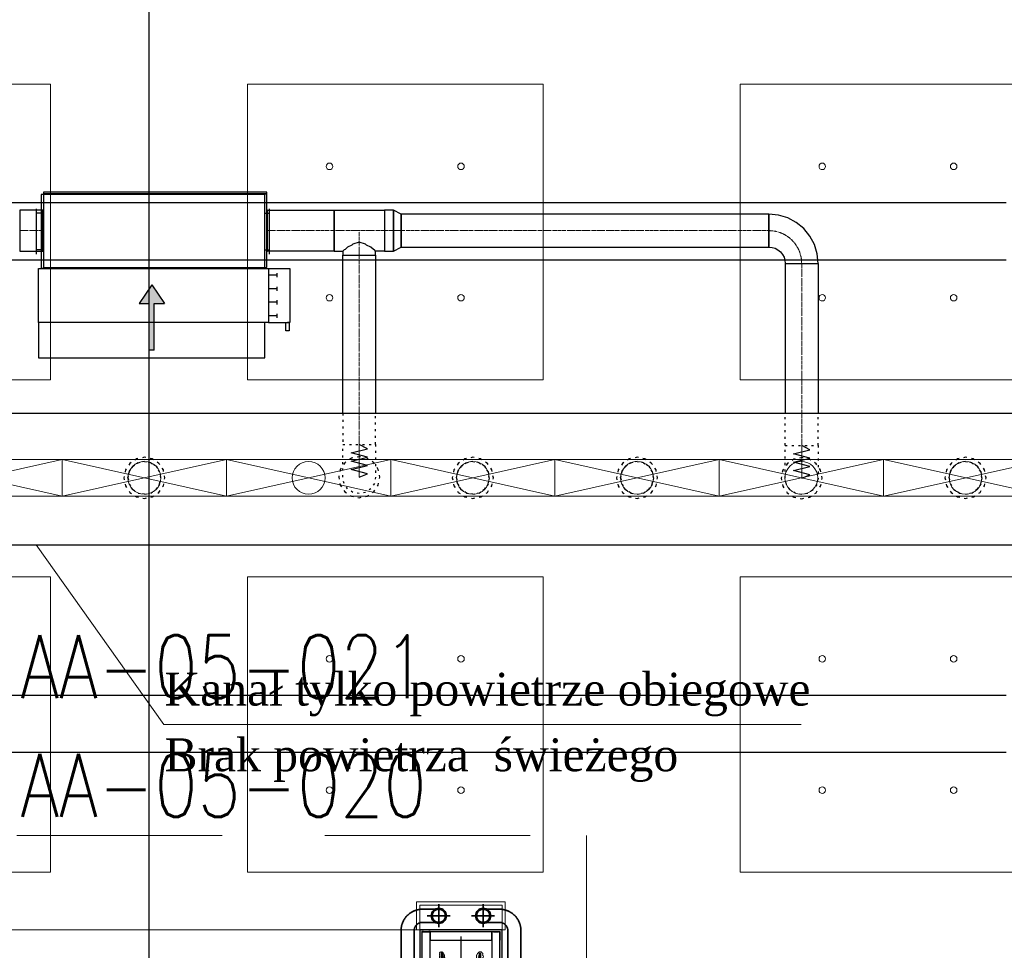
# Model space of a CAD drawing. Header units: centimetres. Extents: x -228435 to 46820, y -89367 to 152985.
# Tile 225 of 256: x -17327 to -11332, y 53125 to 58793. Entities that reach past the tile are written whole.
import ezdxf

# ---------------------------------------------------------------- set-up
doc = ezdxf.new("R2010")
doc.units = ezdxf.units.CM
doc.header["$LTSCALE"] = 50
doc.header["$PDMODE"] = 35
doc.header["$PDSIZE"] = 0.1
for name, pattern in [('Balustrady$0$DASHED', [0.75, 0.5, -0.25]), ('CADVENT_CENTERLINE', [9.9, 7.4, -1, 0.5, -1]), ('CADVENT_HIDDEN', [0.8, 0.25, -0.55]), ('DASHDOT2', [12.7, 6.35, -3.175, 0, -3.175]), ('DIVIDE', [31.75, 12.7, -6.35, 0, -6.35, 0, -6.35]), ('HIDDEN', [9.525, 6.35, -3.175]), ('Kondygnacja  -0_5$0$HIDDEN', [9.525, 6.35, -3.175]), ('Kondygnacja  -0_5$0$HIDDEN2', [4.7625, 3.175, -1.5875]), ('Obudowy i okł. słupów$0$HIDDEN', [9.525, 6.35, -3.175]), ('Osie rzutów$0$DASHDOT2', [12.7, 6.35, -3.175, 0, -3.175]), ('Przekrój B-B$0$DASHDOT2', [12.7, 6.35, -3.175, 0, -3.175])]:
    doc.linetypes.add(name, pattern=pattern)
doc.layers.get('0').update_dxf_attribs({"color": 8})
doc.layers.get('DEFPOINTS').update_dxf_attribs({"color": 8})
for name, color, linetype in [('01-103-Went PP_poziom-0_5$0$L_Nawiew', 250, 'Continuous'), ('ARCH_INFO_OSIE', 8, 'Continuous'), ('ARCH_INFO_OSIE_IST', 8, 'Przekrój B-B$0$DASHDOT2'), ('bgde-nawiewEXP', 250, 'Continuous'), ('bgde-nawiewHIDDEN', 250, 'Continuous'), ('bgde-wywiewSOL', 5, 'Continuous'), ('D1$0$ARCH_INFO_OPISY', 8, 'Continuous'), ('IS_zmiany 2024', 3, 'Continuous'), ('Kondygnacja  -0_5$0$ARCH_KONSTR_POWYŻEJ RZUTU', 8, 'Kondygnacja  -0_5$0$HIDDEN'), ('Kondygnacja  -0_5$0$ARCH_KONSTR_POWYŻEJ RZUTU_IST', 8, 'Kondygnacja  -0_5$0$HIDDEN2'), ('Kondygnacja -1$0$ARCH_STAL_IST', 8, 'Continuous'), ('Obudowy i okł. słupów$0$ARCH_GK', 8, 'Continuous'), ('Obudowy i okł. słupów$0$ARCH_PROFILE', 8, 'Continuous'), ('Osie rzutów$0$ARCH_INFO_OSIE_IST', 8, 'Osie rzutów$0$DASHDOT2'), ('Osie rzutów$0$ARCH_INFO_OSIE_OPISY_IST', 8, 'Continuous')]:
    doc.layers.add(name, color=color, linetype=linetype)
for name, color, linetype, lineweight in [('bgde-nawiewCEN', 7, 'Continuous', 13), ('bgde_nawiewnik', 11, 'Continuous', 5), ('INSTALACJE', 8, 'Continuous', 35), ('Kondygnacja  -0_5$0$ARCH_INFO_WYMIARY', 8, 'Continuous', 9), ('Obudowy i okł. słupów$0$ARCH_hatch', 8, 'Continuous', 13), ('Obudowy i okł. słupów$0$ARCH_WIDOK', 8, 'Continuous', 13), ('SU Lampy kwadratowe  -05$0$ARCH_SUFITY_PODWIESZANE', 8, 'Continuous', 9)]:
    doc.layers.add(name, color=color, linetype=linetype, lineweight=lineweight)
doc.styles.add('Kondygnacja  -0_5$0$Romans', font='Romans.shx', dxfattribs={"width": 0.7})
doc.styles.add('ROMANS-50-CM', font='romans.shx', dxfattribs={"width": 0.8, "height": 10})
doc.dimstyles.new('Kondygnacja  -0_5$0$Wymiary 1-100', dxfattribs={"dimtxt": 12, "dimasz": 10, "dimexe": 5, "dimexo": 0, "dimgap": 4, "dimtad": 1, "dimrnd": 0.5, "dimzin": 12, "dimdsep": 46, "dimtxsty": 'Kondygnacja  -0_5$0$Romans', "dimblk": 'Kondygnacja  -0_5$0$_Oblique', "dimcen": 10, "dimdle": 10, "dimclrt": 55, "dimazin": 0, "dimtfac": 1, "dimtmove": 1, "dimatfit": 3, "dimfxl": 8, "dimfxlon": 1, "dimtolj": 1, "dimtzin": 0, "dimarcsym": 0})
pattern_1 = [(315, (-9168.25782, 10650.3877), (0.224506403, 0.224506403), [])]

# ---------------------------------------------------------------- blocks, each defined once
blk = doc.blocks.new('Osie rzutów')
at = {"layer": 'Osie rzutów$0$ARCH_INFO_OSIE_IST', "ltscale": 10}
blk.add_line((10460, 12510), (10460, 4623.26), dxfattribs=at)
blk = doc.blocks.new('SU Lampy kwadratowe  -05$0$moduł sufitu')
at = {"layer": 'SU Lampy kwadratowe  -05$0$ARCH_SUFITY_PODWIESZANE'}
for points in [[(60, -60), (240, -60), (240, -240), (60, -240)], [(360, -60), (540, -60), (540, -240), (360, -240)], [(60, -360), (240, -360), (240, -540), (60, -540)], [(360, -360), (540, -360), (540, -540), (360, -540)]]:
    blk.add_lwpolyline(points, close=True, dxfattribs=at)
for centre in [(110, -110), (190, -110), (410, -110), (490, -110), (110, -190), (190, -190), (410, -190), (490, -190), (110, -410), (190, -410), (410, -410), (490, -410), (110, -490), (190, -490), (410, -490), (490, -490)]:
    blk.add_circle(centre, 2, dxfattribs=at)
blk = doc.blocks.new('SU Lampy kwadratowe  -05')
at = {"layer": 'SU Lampy kwadratowe  -05$0$ARCH_SUFITY_PODWIESZANE'}
for p in [(9860, 10400), (10460, 10400)]:
    blk.add_blockref('SU Lampy kwadratowe  -05$0$moduł sufitu', p, dxfattribs=at)
blk = doc.blocks.new('Kondygnacja  -0_5$0$konstrukcja istniejąca -0.5')
at = {"layer": 'Kondygnacja  -0_5$0$ARCH_KONSTR_POWYŻEJ RZUTU_IST', "ltscale": 10}
for points in [[(9938, 10267.89), (10982, 10267.89)], [(10982, 10232.89), (9938, 10232.89)], [(9938, 9967.89), (10982, 9967.89)], [(10982, 9932.89), (9938, 9932.89)]]:
    blk.add_lwpolyline(points, dxfattribs=at)
blk = doc.blocks.new('pB słup')
at = {"layer": 'Kondygnacja -1$0$ARCH_STAL_IST'}
h = blk.add_hatch(dxfattribs=at)
h.set_pattern_fill('ANSI31', color=256, scale=0.1, angle=270, style=0)
h.set_pattern_definition(pattern_1)
edge = h.paths.add_edge_path()
edge.add_arc((24.9, 9.62), 0.87, 360, 442.02724)
edge.add_line((25.02, 10.48), (21.35, 11))
edge.add_arc((21.42, 11.51), 0.52, 180, 262.02724, ccw=False)
edge.add_line((20.9, 11.51), (20.9, 12))
edge.add_line((20.9, 12), (31.5, 12))
edge.add_line((31.5, 12), (31.5, 11.51))
edge.add_arc((30.98, 11.51), 0.52, -82.02724, 0, ccw=False)
edge.add_line((31.05, 11), (27.38, 10.48))
edge.add_arc((27.51, 9.62), 0.87, 97.97276, 180)
edge.add_line((26.64, 9.62), (26.64, -9.62))
edge.add_arc((27.51, -9.62), 0.87, 180, 262.02724)
edge.add_line((27.38, -10.48), (31.05, -11))
edge.add_arc((30.98, -11.51), 0.52, 0, 82.02724, ccw=False)
edge.add_line((31.5, -11.51), (31.5, -12))
edge.add_line((31.5, -12), (20.9, -12))
edge.add_line((20.9, -12), (20.9, -11.51))
edge.add_arc((21.42, -11.51), 0.52, 97.97276, 180, ccw=False)
edge.add_line((21.35, -11), (25.02, -10.48))
edge.add_arc((24.9, -9.62), 0.87, 277.97276, 360)
edge.add_line((25.76, -9.62), (25.76, 9.62))
h = blk.add_hatch(dxfattribs=at)
h.set_pattern_fill('ANSI31', color=256, scale=0.1, angle=270, style=0)
h.set_pattern_definition(pattern_1)
edge = h.paths.add_edge_path()
edge.add_arc((38.11, 9.62), 0.87, 97.97276, 180, ccw=False)
edge.add_line((37.98, 10.48), (41.65, 11))
edge.add_arc((41.58, 11.51), 0.52, 277.97276, 360)
edge.add_line((42.1, 11.51), (42.1, 12))
edge.add_line((42.1, 12), (31.5, 12))
edge.add_line((31.5, 12), (31.5, 11.51))
edge.add_arc((32.02, 11.51), 0.52, 180, 262.02724)
edge.add_line((31.95, 11), (35.62, 10.48))
edge.add_arc((35.5, 9.62), 0.87, 0, 82.02724, ccw=False)
edge.add_line((36.37, 9.62), (36.37, -9.62))
edge.add_arc((35.5, -9.62), 0.87, 277.97276, 360, ccw=False)
edge.add_line((35.62, -10.48), (31.95, -11))
edge.add_arc((32.02, -11.51), 0.52, 97.97276, 180)
edge.add_line((31.5, -11.51), (31.5, -12))
edge.add_line((31.5, -12), (42.1, -12))
edge.add_line((42.1, -12), (42.1, -11.51))
edge.add_arc((41.58, -11.51), 0.52, 360, 442.02724)
edge.add_line((41.65, -11), (37.98, -10.48))
edge.add_arc((38.11, -9.62), 0.87, 180, 262.02724, ccw=False)
edge.add_line((37.24, -9.62), (37.24, 9.62))
at = {"layer": 'Obudowy i okł. słupów$0$ARCH_hatch'}
h = blk.add_hatch(dxfattribs=at)
h.set_pattern_fill('AR-SAND', color=256, scale=0.01, style=0)
h.paths.add_polyline_path([(6.5, 25), (6.5, -25), (56.5, -25), (56.5, 25)])
h.paths.add_polyline_path([(55.25, 23.75), (55.25, -23.75), (7.75, -23.75), (7.75, 23.75)], flags=16)
at = {"layer": 'ARCH_INFO_OSIE', "linetype": 'DIVIDE', "ltscale": 0.1}
for points in [[(31.5, -14), (31.5, 14)], [(51.07, 0), (11.93, 0)], [(23.05, 0), (32.78, 0)]]:
    blk.add_lwpolyline(points, dxfattribs=at)
at = {"layer": 'Kondygnacja -1$0$ARCH_STAL_IST'}
for points in [[(25.76, 9.62, 0.37402), (25.02, 10.48), (21.35, 11, -0.37402), (20.9, 11.51), (20.9, 12), (31.5, 12), (31.5, 11.51, -0.37402), (31.05, 11), (27.38, 10.48, 0.37402), (26.64, 9.62), (26.64, -9.62, 0.37402), (27.38, -10.48), (31.05, -11, -0.37402), (31.5, -11.51), (31.5, -12), (20.9, -12), (20.9, -11.51, -0.37402), (21.35, -11), (25.02, -10.48, 0.37402), (25.76, -9.62)], [(37.24, 9.62, -0.37402), (37.98, 10.48), (41.65, 11, 0.37402), (42.1, 11.51), (42.1, 12), (31.5, 12), (31.5, 11.51, 0.37402), (31.95, 11), (35.62, 10.48, -0.37402), (36.37, 9.62), (36.37, -9.62, -0.37402), (35.62, -10.48), (31.95, -11, 0.37402), (31.5, -11.51), (31.5, -12), (42.1, -12), (42.1, -11.51, 0.37402), (41.65, -11), (37.98, -10.48, -0.37402), (37.24, -9.62)]]:
    blk.add_lwpolyline(points, format="xyb", close=True, dxfattribs=at)
at = {"layer": 'Obudowy i okł. słupów$0$ARCH_GK'}
for points in [[(6.5, -25), (56.5, -25), (56.5, 25), (6.5, 25)], [(7.75, -23.75), (55.25, -23.75), (55.25, 23.75), (7.75, 23.75)]]:
    blk.add_lwpolyline(points, close=True, dxfattribs=at)
at = {"layer": 'Obudowy i okł. słupów$0$ARCH_PROFILE'}
for points in [[(7.76, 22.16), (7.85, 22.25), (7.85, 22.75), (7.75, 22.85), (7.75, 23.75), (12.82, 23.75, -1), (12.82, 23.7), (7.8, 23.7), (7.8, 22.87), (7.9, 22.77), (7.9, 22.23), (7.8, 22.13), (7.8, 20.92), (7.9, 20.82), (7.9, 19.73), (7.8, 19.63), (7.8, 18.8), (12.82, 18.8, -1), (12.82, 18.75), (7.75, 18.75), (7.75, 19.65), (7.85, 19.75), (7.85, 20.8), (7.76, 20.89)], [(55.33, 22.16), (55.25, 22.25), (55.25, 22.75), (55.35, 22.85), (55.35, 23.75), (50.28, 23.75, 1), (50.28, 23.7), (55.3, 23.7), (55.3, 22.87), (55.2, 22.77), (55.2, 22.23), (55.3, 22.13), (55.3, 20.92), (55.2, 20.82), (55.2, 19.73), (55.3, 19.63), (55.3, 18.8), (50.28, 18.8, 1), (50.28, 18.75), (55.35, 18.75), (55.35, 19.65), (55.25, 19.75), (55.25, 20.8), (55.33, 20.89)], [(7.76, -22.16), (7.85, -22.25), (7.85, -22.75), (7.75, -22.85), (7.75, -23.75), (12.82, -23.75, 1), (12.82, -23.7), (7.8, -23.7), (7.8, -22.87), (7.9, -22.77), (7.9, -22.23), (7.8, -22.13), (7.8, -20.92), (7.9, -20.82), (7.9, -19.73), (7.8, -19.63), (7.8, -18.8), (12.82, -18.8, 1), (12.82, -18.75), (7.75, -18.75), (7.75, -19.65), (7.85, -19.75), (7.85, -20.8), (7.76, -20.89)], [(55.33, -22.16), (55.25, -22.25), (55.25, -22.75), (55.35, -22.85), (55.35, -23.75), (50.28, -23.75, -1), (50.28, -23.7), (55.3, -23.7), (55.3, -22.87), (55.2, -22.77), (55.2, -22.23), (55.3, -22.13), (55.3, -20.92), (55.2, -20.82), (55.2, -19.73), (55.3, -19.63), (55.3, -18.8), (50.28, -18.8, -1), (50.28, -18.75), (55.35, -18.75), (55.35, -19.65), (55.25, -19.75), (55.25, -20.8), (55.33, -20.89)]]:
    blk.add_lwpolyline(points, format="xyb", close=True, dxfattribs=at)
blk.add_lwpolyline([(50.25, -8.37), (50.25, -18.75), (12.85, -18.75), (12.85, 18.75), (50.25, 18.75), (50.25, -8.37)], dxfattribs=at)
at = {"layer": 'Obudowy i okł. słupów$0$ARCH_WIDOK'}
for points in [[(-10.5, -27), (6.5, -27), (6.5, 27), (-10.5, 27)], [(73.5, -27), (56.5, -27), (56.5, 27), (73.5, 27)]]:
    blk.add_lwpolyline(points, close=True, dxfattribs=at)
at = {"layer": 'Obudowy i okł. słupów$0$ARCH_WIDOK', "linetype": 'Obudowy i okł. słupów$0$HIDDEN'}
blk.add_lwpolyline([(71.5, -25), (71.5, 25), (-8.5, 25), (-8.5, -25)], close=True, dxfattribs=at)
at = {"layer": 'Obudowy i okł. słupów$0$ARCH_WIDOK'}
blk.add_lwpolyline([(37.73, -9.38, 0.520567), (37.73, -8.91, 0.520567), (37.73, -8.16, 0.520567), (37.73, -6.92, 0.520567), (37.73, -4.95, 0.520567), (37.73, -2.82, 0.520567), (37.73, -2.47, 0.520567), (37.73, -1.32, 0.520567), (37.73, -0.04, 0.520567), (37.73, 0.83, 0.520567), (37.73, 1.89, 0.520567), (37.73, 3.64, 0.520567), (37.73, 5.02, 0.520567), (37.73, 5.54, 0.520567), (37.73, 7.1, 0.520567), (37.73, 8.22, 0.520567), (37.73, 8.52, 0.520567), (37.73, 9.06, 0.520567), (38.39, 9.06, 0.520567), (38.39, 9.62, 0.520567), (39.17, 9.62, 0.520567), (39.17, 10.31, 0.520567), (40.18, 10.31, 0.520567), (41.11, 10.31, 0.391103), (41.8, 10.61, 0.097049), (42.38, 10.85, 0.466209), (42.81, 11.44, 0.695481), (42.74, 11.98, 0.486099), (42.81, 12.76, 0.35864), (41.85, 12.89, 0.520567), (40.68, 12.86, 0.520567), (39.91, 12.86, 0.520567), (38.8, 12.86, 0.520567), (37.52, 12.86, 0.520567), (36.51, 12.86, 0.520567), (36.51, 12.4, 0.520567), (35.25, 12.4, 0.520567), (34.27, 12.4, 0.520567), (33.73, 12.4, 0.520567), (32.86, 12.4, 0.520567), (32.11, 12.4, 0.520567), (31.32, 12.4, 0.520567), (30.58, 12.4, 0.630412), (28.2, 12.73, 0.291029), (26.08, 12.64, 0.793013), (24.54, 12.88, 0.148616), (22.09, 12.79, 0.285246), (20.52, 13.27, 1.165163), (19.83, 12.7, 1.326239), (19.84, 11.94, 0.520567), (19.84, 11, 0.520567), (20.91, 11, 0.520567), (20.91, 9.93, 0.520567), (22.7, 9.93, 0.520567), (23.52, 9.93, 0.520567), (23.52, 8.94, 0.520567), (24.97, 8.94, 0.520567), (24.98, 7.26, 0.520567), (25.02, 6.19, 0.520567), (24.89, 5.17, 0.520567), (24.87, 4.65, 0.520567), (25.04, 2.89, 0.520567), (24.98, 0.66, 0.520567), (25.04, -1.36, 0.520567), (25.04, -3.15, 0.520567), (25.06, -4.25, 0.520567), (25.21, -6.27, 0.520567), (25.14, -7.45, 0.520567), (25.1, -8.33, 0.520567), (25.06, -9.05, 0.520567), (24.91, -9.58, 0.520567), (23.82, -9.81, 0.520567), (22.6, -9.81, 0.520567), (21.78, -10.1, 0.520567), (20.85, -10.25, 0.520567), (20.32, -10.36, 0.520567), (20.22, -11.09, 0.520567), (20.24, -12.34, 0.520567), (21.21, -13.28, 0.520567), (21.99, -13.24, 0.520567), (22.91, -13.28, 0.520567), (24.22, -13.09, 0.520567), (25.44, -13.09, 0.520567), (26.76, -13.18, 0.520567), (28.83, -13.26, 0.520567), (30.05, -13.22, 0.520567), (31.5, -12.93, 0.520567), (32.47, -13.03, 0.520567), (33.96, -13.09, 0.520567), (35.72, -13.16, 0.520567), (37.01, -13.18, 0.520567), (39.18, -13.05, 0.520567), (41.18, -13.18, 0.520567), (42.5, -12.78, 0.520567), (42.97, -12.1, 0.520567), (42.84, -11.13, 0.520567), (42.29, -10.55, 0.520567), (41.6, -10, 0.520567), (40.36, -9.66, 0.520567), (39.39, -9.66, 0.520567)], format="xyb", close=True, dxfattribs=at)
blk = doc.blocks.new('schody połówka')
at = {"layer": 'ARCH_INFO_OSIE_IST', "ltscale": 2}
blk.add_line((380, 21.01), (380, -1905.05), dxfattribs=at)
at = {"layer": 'INSTALACJE', "linetype": 'HIDDEN', "ltscale": 0.5}
for p, q in [((356.5, 37.51), (366.5, 37.51)), ((403.5, 37.51), (393.5, 37.51)), ((343.5, 24.51), (343.5, -19.49)), ((351.5, 24.51), (351.5, -19.49)), ((356.5, 29.51), (366.5, 29.51)), ((403.5, 29.51), (393.5, 29.51)), ((408.5, 24.51), (408.5, -19.49)), ((416.5, 24.51), (416.5, -19.49))]:
    blk.add_line(p, q, dxfattribs=at)
at = {"layer": 'INSTALACJE', "linetype": 'DASHDOT2', "ltscale": 10}
for p, q in [((366.5, 26.51, -490), (366.5, 40.51, 490)), ((393.5, 26.51, -490), (393.5, 40.51, 490)), ((373.5, 33.51, -490), (359.5, 33.51, 490)), ((386.5, 33.51, -490), (400.5, 33.51, 490))]:
    blk.add_line(p, q, dxfattribs=at)
at = {"layer": 'INSTALACJE'}
for centre in [(366.5, 33.51, -629.94), (393.5, 33.51, -629.94)]:
    blk.add_circle(centre, 4.6, dxfattribs=at)
at = {"layer": 'INSTALACJE', "linetype": 'HIDDEN', "ltscale": 0.5}
for centre in [(366.5, 33.51), (393.5, 33.51)]:
    blk.add_circle(centre, 4, dxfattribs=at)
for centre, radius, start, end in [((356.5, 24.51), 13, 90, 180), ((403.5, 24.51), 13, 0, 90), ((356.5, 24.51), 5, 90, 180), ((403.5, 24.51), 5, 0, 90)]:
    blk.add_arc(centre, radius, start, end, dxfattribs=at)
at = {"layer": 'Obudowy i okł. słupów$0$ARCH_WIDOK', "linetype": 'Obudowy i okł. słupów$0$HIDDEN', "ltscale": 3}
blk.add_line((25, 25.01, -630), (355, 25.01), dxfattribs=at)
at = {"layer": 'D1$0$ARCH_INFO_OPISY', "rotation": 90}
blk.add_blockref('pB słup', (380, -31.49), dxfattribs=at)
blk = doc.blocks.new('Kondygnacja  -0_5$0$_Oblique')
at = {"color": 0, "linetype": 'ByBlock', "lineweight": -2}
blk.add_line((-0.5, -0.5), (0.5, 0.5), dxfattribs=at)
blk = doc.blocks.new('*D212')
at = {"layer": 'DEFPOINTS', "color": 0}
for p in [(-30586.3, 81900), (-30681.1, 12489.5), (9064, 12489.5)]:
    blk.add_point(p, dxfattribs=at)
at = {"layer": 'Kondygnacja  -0_5$0$ARCH_INFO_WYMIARY', "color": 0, "lineweight": -2}
for p, q in [((-30673.1, 81900), (-30686.1, 81900)), ((-30681.1, 81910), (-30681.1, 12479.5)), ((-30673.1, 12489.5), (-30686.1, 12489.5))]:
    blk.add_line(p, q, dxfattribs=at)
at = {"layer": 'Kondygnacja  -0_5$0$ARCH_INFO_WYMIARY', "color": 0, "lineweight": -2, "xscale": 10, "yscale": 10, "zscale": 10}
for p, rotation in [((-30681.1, 81900), 90), ((-30681.1, 12489.5), 270)]:
    blk.add_blockref('Kondygnacja  -0_5$0$_Oblique', p, dxfattribs=dict(at, rotation=rotation))
at = {"layer": 'Kondygnacja  -0_5$0$ARCH_INFO_WYMIARY', "color": 55, "insert": (-30691.1, 47194.8), "char_height": 12, "attachment_point": 5, "rotation": 90, "style": 'Kondygnacja  -0_5$0$Romans'}
blk.add_mtext('\\A1;69410.5', dxfattribs=at)
blk = doc.blocks.new('A$C066D7839')
at = {"layer": 'bgde_nawiewnik'}
for p, q in [((-50, -11.15), (-50, 11.15)), ((-50, 11.15), (50, 11.15)), ((-50, -11.15), (50, 11.15)), ((50, -11.15), (-50, 11.15)), ((50, 11.15), (50, -11.15)), ((50, -11.15), (-50, -11.15))]:
    blk.add_line(p, q, dxfattribs=at)
blk.add_circle((0, 0), 10, dxfattribs=at)
blk = doc.blocks.new('A$C5B3E7367')
at = {"layer": '01-103-Went PP_poziom-0_5$0$L_Nawiew'}
h = blk.add_hatch(color=256, dxfattribs=at)
h.paths.add_polyline_path([(215, 704), (215, 674), (331.7, 674), (331.7, 612.1), (445.9, 689), (331.7, 765.9), (331.7, 704)])
h.paths.add_polyline_path([(48.3, 704), (48.3, 674), (215, 674), (215, 704)])
for p, q in [((215, 1525), (165, 1525)), ((165, 1525), (165, 1505)), ((165, 1505), (215, 1505)), ((215, 1400), (215, 1530)), ((545, 1530), (215, 1530)), ((215, 1530), (215, 1515)), ((545, 1400), (545, 1530)), ((243.8, 1452), (268.8, 1452)), ((256.2, 1452), (256.2, 1400)), ((326.2, 1452), (351.2, 1452)), ((338.8, 1452), (338.8, 1400)), ((408.8, 1452), (433.8, 1452)), ((421.2, 1452), (421.2, 1400)), ((491.2, 1452), (516.2, 1452)), ((503.8, 1452), (503.8, 1400)), ((545, 1400), (215, 1400)), ((215, 1400), (215, 1378)), ((545, 0), (545, 1400)), ((0, 1378), (215, 1378)), ((0, 0), (0, 1378)), ((215, 1378), (215, 0)), ((445.9, 689), (331.7, 765.9)), ((331.7, 704), (331.7, 765.9)), ((48.3, 704), (331.7, 704)), ((48.3, 704), (48.3, 674)), ((48.3, 674), (331.7, 674)), ((445.9, 689), (331.7, 612.1)), ((331.7, 612.1), (331.7, 674)), ((215, 0), (0, 0)), ((215, 0), (545, 0))]:
    blk.add_line(p, q, dxfattribs=at)
blk = doc.blocks.new('A$C53CA46B8')
at = {"layer": 'bgde-wywiewSOL'}
for p, q in [((200.4, 481.1), (-249.6, 481.1)), ((-249.6, 481.1), (-249.6, -878.9)), ((112.9, 511.1), (-162.1, 511.1)), ((-137.1, 481.1), (-137.1, 511.1)), ((87.9, 481.1), (87.9, 511.1)), ((200.4, 481.1), (200.4, -878.9)), ((200.4, -878.9), (-249.6, -878.9)), ((-137.1, -878.9), (-137.1, -908.9)), ((87.9, -878.9), (87.9, -908.9)), ((112.9, -908.9), (-162.1, -908.9))]:
    blk.add_line(p, q, dxfattribs=at)
at = {"layer": '01-103-Went PP_poziom-0_5$0$L_Nawiew'}
blk.add_blockref('A$C5B3E7367', (-794.6, -893.9), dxfattribs=at)

msp = doc.modelspace()

# ---------------------------------------------------------------- linework, layer by layer
at = {"linetype": 'Balustrady$0$DASHED', "lineweight": 20, "ltscale": 50, "elevation": -6300}
msp.add_lwpolyline([(-19219.601, 53823.486), (-13875.468, 53823.486), (-13875.468, 34373.387), (-19219.601, 34373.387)], close=True, dxfattribs=at)
at = {"layer": 'bgde-nawiewCEN', "linetype": 'CADVENT_CENTERLINE', "ltscale": 0.06}
for p, q in [((-17327.132, 57508.36), (-17187.132, 57508.36)), ((-17183.132, 57508.36), (-17187.132, 57508.36)), ((-15823.132, 57508.36), (-15819.132, 57508.36)), ((-15412.751, 57508.36), (-15819.132, 57508.36)), ((-15259.751, 57508.36), (-15412.751, 57508.36)), ((-15259.751, 57358.36), (-15259.751, 57508.36)), ((-15106.751, 57508.36), (-15259.751, 57508.36)), ((-15106.751, 57508.36), (-15003.751, 57508.36)), ((-15003.751, 57508.36), (-12765.522, 57508.36)), ((-15259.751, 57358.36), (-15259.751, 56206.627)), ((-12565.522, 57308.36), (-12565.522, 56200.645)), ((-15259.751, 56206.627), (-15259.751, 56187.93)), ((-15259.751, 56187.93), (-15259.751, 56136.819)), ((-12565.522, 56200.645), (-12565.522, 56181.949)), ((-12565.522, 56181.949), (-12565.522, 56130.838)), ((-15259.751, 56136.819), (-15259.751, 56109.027)), ((-12565.522, 56130.838), (-12565.522, 56103.045)), ((-15259.751, 56109.027), (-15259.751, 56085.501)), ((-15259.751, 56085.501), (-15259.751, 56065.886)), ((-15259.751, 56065.886), (-15259.751, 56049.827)), ((-12565.522, 56103.045), (-12565.522, 56079.519)), ((-12565.522, 56079.519), (-12565.522, 56059.905)), ((-12565.522, 56059.905), (-12565.522, 56043.845)), ((-15259.751, 56049.827), (-15259.751, 56036.967)), ((-15259.751, 56036.967), (-15259.751, 56026.952)), ((-15259.751, 56026.952), (-15259.751, 56019.427)), ((-15259.751, 56019.427), (-15259.751, 56014.034)), ((-15259.751, 56014.034), (-15259.751, 56010.419)), ((-15259.751, 56010.419), (-15259.751, 56008.227)), ((-15259.751, 56008.227), (-15259.751, 56007.101)), ((-15259.751, 56007.101), (-15259.751, 56006.627)), ((-12565.522, 56043.845), (-12565.522, 56030.986)), ((-12565.522, 56030.986), (-12565.522, 56020.971)), ((-12565.522, 56020.971), (-12565.522, 56013.445)), ((-12565.522, 56013.445), (-12565.522, 56008.053)), ((-12565.522, 56008.053), (-12565.522, 56004.438)), ((-12565.522, 56004.438), (-12565.522, 56002.245)), ((-12565.522, 56002.245), (-12565.522, 56001.119)), ((-12565.522, 56001.119), (-12565.522, 56000.645))]:
    msp.add_line(p, q, dxfattribs=at)
at = {"layer": 'bgde-nawiewCEN', "linetype": 'CADVENT_CENTERLINE', "ltscale": 0.06, "extrusion": (0, 0, -1)}
msp.add_arc((12765.522, 57308.36), 200, 90, 180, dxfattribs=at)
at = {"layer": 'bgde-nawiewEXP', "linetype": 'Continuous'}
for points in [[(-17183.132, 57733.36), (-15823.132, 57733.36), (-15823.132, 57743.36), (-17183.132, 57743.36)], [(-17183.132, 57283.36), (-15823.132, 57283.36), (-15823.132, 57733.36), (-17183.132, 57733.36)], [(-17327.132, 57383.36), (-17187.132, 57383.36), (-17187.132, 57633.36), (-17327.132, 57633.36), (-17327.132, 57392.875)], [(-15819.132, 57383.36), (-15819.132, 57633.36), (-15412.751, 57633.36), (-15412.751, 57383.36)], [(-15106.751, 57383.36), (-15051.908, 57383.36), (-15051.908, 57633.36), (-15106.751, 57633.36), (-15106.751, 57392.875)], [(-15051.908, 57383.36), (-15003.751, 57408.36), (-15003.751, 57608.36), (-15051.908, 57633.36), (-15051.908, 57392.875)], [(-15003.751, 57408.36), (-12765.522, 57408.36), (-12765.522, 57608.36), (-15003.751, 57608.36), (-15003.751, 57415.972)], [(-12765.522, 57408.36), (-12746.013, 57406.439), (-12727.254, 57400.748), (-12709.965, 57391.507), (-12694.811, 57379.071), (-12682.375, 57363.917), (-12673.134, 57346.629), (-12667.443, 57327.869), (-12665.522, 57308.36), (-12465.522, 57308.36), (-12471.286, 57366.887), (-12488.358, 57423.165), (-12516.081, 57475.031), (-12553.39, 57520.492), (-12598.851, 57557.801), (-12650.717, 57585.524), (-12706.995, 57602.596), (-12765.522, 57608.36), (-12765.522, 57415.972)], [(-51077.187, 55595.52), (-9318.667, 55595.52), (-9318.667, 56395.52), (-51077.187, 56395.52), (-51077.187, 55995.517)]]:
    msp.add_lwpolyline(points, close=True, dxfattribs=at)
for points in [[(-17187.132, 57383.36), (-17187.132, 57633.36), (-17183.132, 57633.36)], [(-15823.132, 57383.36), (-15819.132, 57383.36), (-15819.132, 57633.36), (-15823.132, 57633.36)], [(-15412.751, 57383.36), (-15412.751, 57633.36), (-15106.751, 57633.36), (-15106.751, 57383.36), (-15159.751, 57383.36)], [(-15412.751, 57383.36), (-15359.751, 57383.36), (-15359.751, 57358.36), (-15159.751, 57358.36), (-15159.751, 57383.36), (-15167.363, 57390.972), (-15173.756, 57392.875), (-15189.041, 57408.16), (-15215.497, 57419.972), (-15221.483, 57425.958), (-15259.751, 57437.35), (-15298.02, 57425.958), (-15304.005, 57419.972), (-15330.462, 57408.16), (-15345.747, 57392.875), (-15352.139, 57390.972), (-15359.751, 57383.36)], [(-17187.132, 57383.36), (-17183.132, 57383.36)], [(-15359.751, 56395.52), (-15359.751, 57358.36), (-15159.751, 57358.36), (-15159.751, 56395.52)], [(-12665.522, 57308.36), (-12665.522, 56395.52)], [(-12665.522, 57308.36), (-12465.522, 57308.36), (-12465.522, 56395.52)]]:
    msp.add_lwpolyline(points, dxfattribs=at)
at = {"layer": 'bgde-nawiewHIDDEN', "linetype": 'CADVENT_HIDDEN'}
for points in [[(-17183.132, 57383.36), (-17183.132, 57633.36)], [(-15823.132, 57383.36), (-15823.132, 57633.36)], [(-15359.751, 56395.52), (-15359.751, 56206.627), (-15159.751, 56206.627), (-15159.751, 56395.52)], [(-12665.522, 56200.645), (-12465.522, 56200.645), (-12465.522, 56395.52)], [(-12665.522, 56200.645), (-12665.522, 56395.52)], [(-16667.838, 56002.697), (-16660.226, 56040.966), (-16638.549, 56073.408), (-16606.106, 56095.085)], [(-16606.106, 56095.085), (-16638.549, 56073.408)], [(-16606.106, 56095.085), (-16567.838, 56102.697), (-16529.57, 56095.085), (-16497.127, 56073.408), (-16475.45, 56040.966)], [(-16475.45, 55964.429), (-16467.838, 56002.697), (-16475.45, 56040.966), (-16497.127, 56073.408)], [(-14660.226, 56040.966), (-14638.549, 56073.408)], [(-14638.549, 56073.408), (-14660.226, 56040.966)], [(-14638.549, 56073.408), (-14606.106, 56095.085)], [(-14606.106, 56095.085), (-14638.549, 56073.408)], [(-14606.106, 56095.085), (-14567.838, 56102.697)], [(-14567.838, 56102.697), (-14606.106, 56095.085)], [(-14567.838, 56102.697), (-14529.57, 56095.085)], [(-14529.57, 56095.085), (-14567.838, 56102.697)], [(-14529.57, 56095.085), (-14497.127, 56073.408)], [(-14497.127, 56073.408), (-14529.57, 56095.085)], [(-14497.127, 56073.408), (-14475.45, 56040.966)], [(-14475.45, 56040.966), (-14497.127, 56073.408)], [(-13667.838, 56002.697), (-13660.226, 56040.966), (-13638.549, 56073.408)], [(-13638.549, 56073.408), (-13660.226, 56040.966)], [(-13638.549, 56073.408), (-13606.106, 56095.085)], [(-13606.106, 56095.085), (-13638.549, 56073.408)], [(-13606.106, 56095.085), (-13567.838, 56102.697), (-13529.57, 56095.085)], [(-13529.57, 56095.085), (-13567.838, 56102.697)], [(-13529.57, 56095.085), (-13497.127, 56073.408)], [(-13497.127, 56073.408), (-13529.57, 56095.085)], [(-13497.127, 56073.408), (-13475.45, 56040.966), (-13467.838, 56002.697), (-13475.45, 55964.429), (-13497.127, 55931.987), (-13529.57, 55910.31)], [(-11667.838, 56002.697), (-11660.226, 56040.966), (-11638.549, 56073.408), (-11606.106, 56095.085)], [(-11606.106, 56095.085), (-11638.549, 56073.408)], [(-11606.106, 56095.085), (-11567.838, 56102.697), (-11529.57, 56095.085)], [(-11529.57, 56095.085), (-11567.838, 56102.697)], [(-11529.57, 56095.085), (-11497.127, 56073.408), (-11475.45, 56040.966), (-11467.838, 56002.697), (-11475.45, 55964.429), (-11497.127, 55931.987), (-11529.57, 55910.31), (-11567.838, 55902.697)], [(-16667.838, 56002.697), (-16660.226, 55964.429), (-16638.549, 55931.987)], [(-14667.838, 56002.697), (-14660.226, 56040.966)], [(-14660.226, 56040.966), (-14667.838, 56002.697)], [(-14667.838, 56002.697), (-14660.226, 55964.429)], [(-14660.226, 55964.429), (-14667.838, 56002.697)], [(-14475.45, 56040.966), (-14467.838, 56002.697), (-14475.45, 55964.429), (-14497.127, 55931.987)], [(-13667.838, 56002.697), (-13660.226, 55964.429), (-13638.549, 55931.987)], [(-11667.838, 56002.697), (-11660.226, 55964.429), (-11638.549, 55931.987), (-11606.106, 55910.31)], [(-16638.549, 55931.987), (-16660.226, 55964.429)], [(-16567.838, 55902.697), (-16529.57, 55910.31), (-16497.127, 55931.987), (-16475.45, 55964.429)], [(-16475.45, 55964.429), (-16497.127, 55931.987)], [(-14660.226, 55964.429), (-14638.549, 55931.987)], [(-14638.549, 55931.987), (-14660.226, 55964.429)], [(-14497.127, 55931.987), (-14475.45, 55964.429)], [(-13638.549, 55931.987), (-13660.226, 55964.429)], [(-16638.549, 55931.987), (-16606.106, 55910.31), (-16567.838, 55902.697)], [(-16567.838, 55902.697), (-16606.106, 55910.31)], [(-14638.549, 55931.987), (-14606.106, 55910.31)], [(-14606.106, 55910.31), (-14638.549, 55931.987)], [(-14606.106, 55910.31), (-14567.838, 55902.697)], [(-14567.838, 55902.697), (-14606.106, 55910.31)], [(-14567.838, 55902.697), (-14529.57, 55910.31)], [(-14529.57, 55910.31), (-14567.838, 55902.697)], [(-14529.57, 55910.31), (-14497.127, 55931.987)], [(-14497.127, 55931.987), (-14529.57, 55910.31)], [(-13638.549, 55931.987), (-13606.106, 55910.31)], [(-13606.106, 55910.31), (-13638.549, 55931.987)], [(-13606.106, 55910.31), (-13567.838, 55902.697), (-13529.57, 55910.31)], [(-13529.57, 55910.31), (-13567.838, 55902.697)], [(-13529.57, 55910.31), (-13497.127, 55931.987)], [(-11606.106, 55910.31), (-11638.549, 55931.987)], [(-11606.106, 55910.31), (-11567.838, 55902.697), (-11529.57, 55910.31)]]:
    msp.add_lwpolyline(points, dxfattribs=at)
for points in [[(-15359.751, 56006.627), (-15359.751, 56206.627), (-15159.751, 56206.627), (-15159.751, 56006.627), (-15167.363, 55968.358), (-15189.041, 55935.916), (-15221.483, 55914.239), (-15259.751, 55906.627), (-15298.02, 55914.239), (-15330.462, 55935.916), (-15352.139, 55968.358)], [(-12665.522, 56000.645), (-12665.522, 56200.645), (-12465.522, 56200.645), (-12465.522, 56000.645), (-12473.134, 55962.377), (-12494.811, 55929.935), (-12527.254, 55908.257), (-12565.522, 55900.645), (-12603.79, 55908.257), (-12636.233, 55929.935), (-12657.91, 55962.377)], [(-16692.838, 56002.697), (-16683.323, 55954.862), (-16656.226, 55914.309), (-16615.674, 55887.213), (-16567.838, 55877.697), (-16520.003, 55887.213), (-16479.45, 55914.309), (-16452.353, 55954.862), (-16442.838, 56002.697), (-16452.353, 56050.533), (-16479.45, 56091.086), (-16520.003, 56118.182), (-16567.838, 56127.697), (-16615.674, 56118.182), (-16656.226, 56091.086), (-16683.323, 56050.533)], [(-16692.838, 56002.697), (-16683.323, 55954.862), (-16656.226, 55914.309), (-16615.674, 55887.213), (-16567.838, 55877.697), (-16520.003, 55887.213), (-16479.45, 55914.309), (-16452.353, 55954.862), (-16442.838, 56002.697), (-16452.353, 56050.533), (-16479.45, 56091.086), (-16520.003, 56118.182), (-16567.838, 56127.697), (-16615.674, 56118.182), (-16656.226, 56091.086), (-16683.323, 56050.533)], [(-15384.751, 56006.627), (-15375.236, 55958.791), (-15348.14, 55918.238), (-15307.587, 55891.142), (-15259.751, 55881.627), (-15211.916, 55891.142), (-15171.363, 55918.238), (-15144.266, 55958.791), (-15134.751, 56006.627), (-15144.266, 56054.462), (-15171.363, 56095.015), (-15211.916, 56122.112), (-15259.751, 56131.627), (-15307.587, 56122.112), (-15348.14, 56095.015), (-15375.236, 56054.462)], [(-15384.751, 56006.627), (-15375.236, 55958.791), (-15348.14, 55918.238), (-15307.587, 55891.142), (-15259.751, 55881.627), (-15211.916, 55891.142), (-15171.363, 55918.238), (-15144.266, 55958.791), (-15134.751, 56006.627), (-15144.266, 56054.462), (-15171.363, 56095.015), (-15211.916, 56122.112), (-15259.751, 56131.627), (-15307.587, 56122.112), (-15348.14, 56095.015), (-15375.236, 56054.462)], [(-14692.838, 56002.697), (-14683.323, 55954.862), (-14656.226, 55914.309), (-14615.674, 55887.213), (-14567.838, 55877.697), (-14520.003, 55887.213), (-14479.45, 55914.309), (-14452.353, 55954.862), (-14442.838, 56002.697), (-14452.353, 56050.533), (-14479.45, 56091.086), (-14520.003, 56118.182), (-14567.838, 56127.697), (-14615.674, 56118.182), (-14656.226, 56091.086), (-14683.323, 56050.533)], [(-14692.838, 56002.697), (-14683.323, 55954.862), (-14656.226, 55914.309), (-14615.674, 55887.213), (-14567.838, 55877.697), (-14520.003, 55887.213), (-14479.45, 55914.309), (-14452.353, 55954.862), (-14442.838, 56002.697), (-14452.353, 56050.533), (-14479.45, 56091.086), (-14520.003, 56118.182), (-14567.838, 56127.697), (-14615.674, 56118.182), (-14656.226, 56091.086), (-14683.323, 56050.533)], [(-13692.838, 56002.697), (-13683.323, 55954.862), (-13656.226, 55914.309), (-13615.674, 55887.213), (-13567.838, 55877.697), (-13520.003, 55887.213), (-13479.45, 55914.309), (-13452.353, 55954.862), (-13442.838, 56002.697), (-13452.353, 56050.533), (-13479.45, 56091.086), (-13520.003, 56118.182), (-13567.838, 56127.697), (-13615.674, 56118.182), (-13656.226, 56091.086), (-13683.323, 56050.533)], [(-13692.838, 56002.697), (-13683.323, 55954.862), (-13656.226, 55914.309), (-13615.674, 55887.213), (-13567.838, 55877.697), (-13520.003, 55887.213), (-13479.45, 55914.309), (-13452.353, 55954.862), (-13442.838, 56002.697), (-13452.353, 56050.533), (-13479.45, 56091.086), (-13520.003, 56118.182), (-13567.838, 56127.697), (-13615.674, 56118.182), (-13656.226, 56091.086), (-13683.323, 56050.533)], [(-12690.522, 56000.645), (-12681.007, 55952.81), (-12653.91, 55912.257), (-12613.357, 55885.16), (-12565.522, 55875.645), (-12517.686, 55885.16), (-12477.134, 55912.257), (-12450.037, 55952.81), (-12440.522, 56000.645), (-12450.037, 56048.481), (-12477.134, 56089.034), (-12517.686, 56116.13), (-12565.522, 56125.645), (-12613.357, 56116.13), (-12653.91, 56089.034), (-12681.007, 56048.481)], [(-12690.522, 56000.645), (-12681.007, 55952.81), (-12653.91, 55912.257), (-12613.357, 55885.16), (-12565.522, 55875.645), (-12517.686, 55885.16), (-12477.134, 55912.257), (-12450.037, 55952.81), (-12440.522, 56000.645), (-12450.037, 56048.481), (-12477.134, 56089.034), (-12517.686, 56116.13), (-12565.522, 56125.645), (-12613.357, 56116.13), (-12653.91, 56089.034), (-12681.007, 56048.481)], [(-11692.838, 56002.697), (-11683.323, 55954.862), (-11656.226, 55914.309), (-11615.674, 55887.213), (-11567.838, 55877.697), (-11520.003, 55887.213), (-11479.45, 55914.309), (-11452.353, 55954.862), (-11442.838, 56002.697), (-11452.353, 56050.533), (-11479.45, 56091.086), (-11520.003, 56118.182), (-11567.838, 56127.697), (-11615.674, 56118.182), (-11656.226, 56091.086), (-11683.323, 56050.533)], [(-11692.838, 56002.697), (-11683.323, 55954.862), (-11656.226, 55914.309), (-11615.674, 55887.213), (-11567.838, 55877.697), (-11520.003, 55887.213), (-11479.45, 55914.309), (-11452.353, 55954.862), (-11442.838, 56002.697), (-11452.353, 56050.533), (-11479.45, 56091.086), (-11520.003, 56118.182), (-11567.838, 56127.697), (-11615.674, 56118.182), (-11656.226, 56091.086), (-11683.323, 56050.533)], [(-16667.838, 56002.697), (-16660.226, 55964.429), (-16638.549, 55931.987), (-16606.106, 55910.31), (-16567.838, 55902.697), (-16529.57, 55910.31), (-16497.127, 55931.987), (-16475.45, 55964.429), (-16467.838, 56002.697), (-16475.45, 56040.966), (-16497.127, 56073.408), (-16529.57, 56095.085), (-16567.838, 56102.697), (-16606.106, 56095.085), (-16638.549, 56073.408), (-16660.226, 56040.966)], [(-14667.838, 56002.697), (-14660.226, 55964.429), (-14638.549, 55931.987), (-14606.106, 55910.31), (-14567.838, 55902.697), (-14529.57, 55910.31), (-14497.127, 55931.987), (-14475.45, 55964.429), (-14467.838, 56002.697), (-14475.45, 56040.966), (-14497.127, 56073.408), (-14529.57, 56095.085), (-14567.838, 56102.697), (-14606.106, 56095.085), (-14638.549, 56073.408), (-14660.226, 56040.966)], [(-13667.838, 56002.697), (-13660.226, 55964.429), (-13638.549, 55931.987), (-13606.106, 55910.31), (-13567.838, 55902.697), (-13529.57, 55910.31), (-13497.127, 55931.987), (-13475.45, 55964.429), (-13467.838, 56002.697), (-13475.45, 56040.966), (-13497.127, 56073.408), (-13529.57, 56095.085), (-13567.838, 56102.697), (-13606.106, 56095.085), (-13638.549, 56073.408), (-13660.226, 56040.966)], [(-11667.838, 56002.697), (-11660.226, 55964.429), (-11638.549, 55931.987), (-11606.106, 55910.31), (-11567.838, 55902.697), (-11529.57, 55910.31), (-11497.127, 55931.987), (-11475.45, 55964.429), (-11467.838, 56002.697), (-11475.45, 56040.966), (-11497.127, 56073.408), (-11529.57, 56095.085), (-11567.838, 56102.697), (-11606.106, 56095.085), (-11638.549, 56073.408), (-11660.226, 56040.966)]]:
    msp.add_lwpolyline(points, close=True, dxfattribs=at)
at = {"layer": 'bgde-nawiewHIDDEN'}
for points in [[(-15259.751, 56006.627), (-15209.751, 56027.924), (-15309.751, 56053.286), (-15209.751, 56078.506), (-15309.751, 56103.791), (-15209.751, 56129.326), (-15309.751, 56154.686), (-15209.751, 56180.144), (-15259.751, 56206.627)], [(-12565.522, 56000.645), (-12515.522, 56021.943), (-12615.522, 56047.305), (-12515.522, 56072.525), (-12615.522, 56097.81), (-12515.522, 56123.345), (-12615.522, 56148.704), (-12515.522, 56174.163), (-12565.522, 56200.645)], [(-16567.838, 56002.697), (-16567.838, 56002.697)], [(-14567.838, 56002.697), (-14567.838, 56002.697)], [(-13567.838, 56002.697), (-13567.838, 56002.697)], [(-11567.838, 56002.697), (-11567.838, 56002.697)]]:
    msp.add_lwpolyline(points, dxfattribs=at)
at = {"layer": 'IS_zmiany 2024', "color": 2, "lineweight": 13}
for q in [(-17227.476, 55595.52), (-12569.569, 54501.084)]:
    msp.add_line((-16449.302, 54501.084), q, dxfattribs=at)

# ---------------------------------------------------------------- block references
at = {"xscale": 10, "yscale": 10, "zscale": 10}
msp.add_blockref('schody połówka', (-18440, 53000.042), dxfattribs=at)
at = {"layer": '01-103-Went PP_poziom-0_5$0$L_Nawiew', "xscale": -1, "rotation": 270}
msp.add_blockref('A$C53CA46B8', (-16318.289, 57527.616, 2865), dxfattribs=at)
at = {"layer": '01-103-Went PP_poziom-0_5$0$L_Nawiew', "xscale": 10, "yscale": 10, "zscale": 10}
for p in [(-17567.836, 56002.697, 742.119), (-16567.836, 56002.697, 742.119), (-15567.836, 56002.697, 742.119), (-14567.836, 56002.697, 742.119), (-13567.836, 56002.697, 742.119), (-12567.836, 56002.697, 742.119), (-11567.836, 56002.697, 742.119)]:
    msp.add_blockref('A$C066D7839', p, dxfattribs=at)
at = {"layer": 'Kondygnacja  -0_5$0$ARCH_KONSTR_POWYŻEJ RZUTU', "xscale": 10, "yscale": 10, "zscale": 10}
msp.add_blockref('Kondygnacja  -0_5$0$konstrukcja istniejąca -0.5', (-121140, -45000), dxfattribs=at)
at = {"layer": 'Osie rzutów$0$ARCH_INFO_OSIE_OPISY_IST', "xscale": 10, "yscale": 10, "zscale": 10}
msp.add_blockref('Osie rzutów', (-121140, -45000), dxfattribs=at)
at = {"layer": 'SU Lampy kwadratowe  -05$0$ARCH_SUFITY_PODWIESZANE', "xscale": 10, "yscale": 10, "zscale": 10}
msp.add_blockref('SU Lampy kwadratowe  -05', (-121140, -45000), dxfattribs=at)

# ---------------------------------------------------------------- texts
at = {"linetype": 'Balustrady$0$DASHED', "lineweight": 20, "ltscale": 50, "char_height": 384, "width": 9710.01179, "attachment_point": 1, "style": 'ROMANS-50-CM'}
for s, insert in [('Detal W-AA-05-021', (-19219.601, 55044.046, -87900)), ('Detal W-AA-05-020', (-19219.601, 54321.957, -87900))]:
    msp.add_mtext(s, dxfattribs=dict(at, insert=insert))
at = {"layer": 'IS_zmiany 2024', "color": 2, "lineweight": 13, "char_height": 200, "width": 6261.14258, "attachment_point": 1}
for s, insert in [('\\fTimes New Roman|b0|i0|c238|p18;\\A1;Kanał tylko powietrze obiegowe', (-16445.873, 54815.732, 7680)), ('\\fTimes New Roman|b0|i0|c238|p18;\\A1;Brak powietrza  świeżego', (-16445.873, 54416.032, 7680))]:
    msp.add_mtext(s, dxfattribs=dict(at, insert=insert))

# ---------------------------------------------------------------- dimensions: what is measured, and where the dimension line sits
at = {"layer": 'Kondygnacja  -0_5$0$ARCH_INFO_WYMIARY'}
dim = msp.add_linear_dim(base=(-30681.114, 12489.5), p1=(-30586.301, 81900), p2=(9064, 12489.5), angle=90, dimstyle='Kondygnacja  -0_5$0$Wymiary 1-100', dxfattribs=at)
dim.commit()
dim.dimension.update_dxf_attribs({"geometry": '*D212', "text_midpoint": (-30691.114, 47194.75)})

doc.saveas('drawing.dxf')
